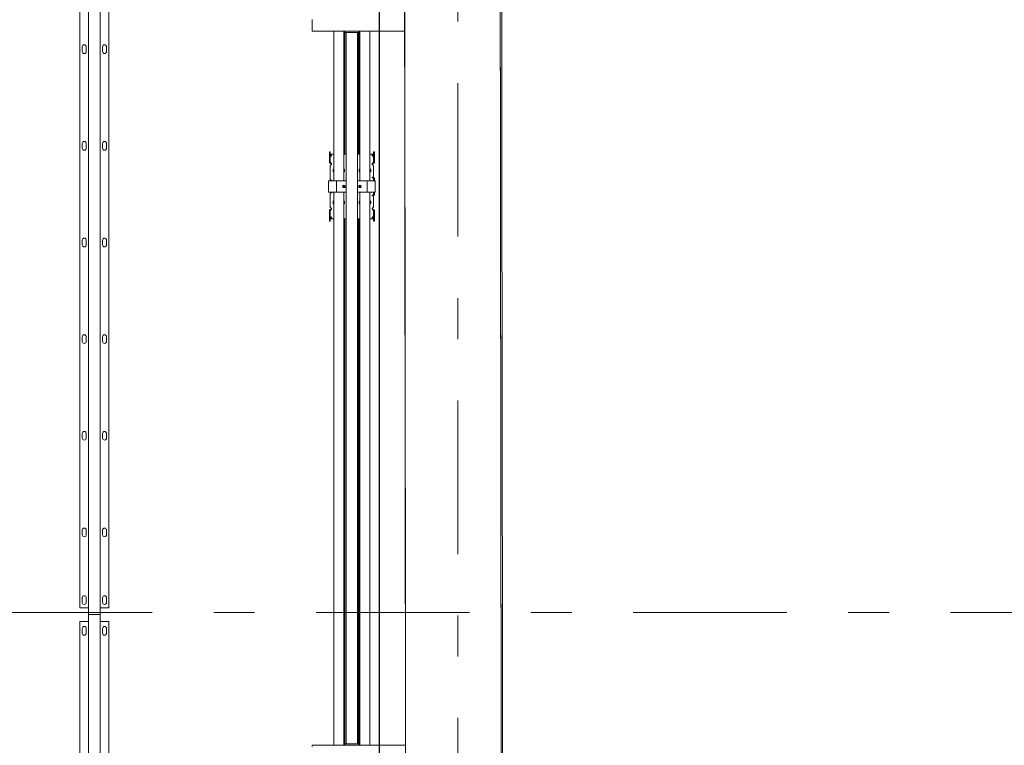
# Model space of a CAD drawing. Header units: millimetres. Extents: x 11681 to 15516, y 25095 to 29743.
# Tile 9 of 96: x 12773 to 13113, y 26279 to 26529. Entities that reach past the tile are written whole.
import ezdxf
from ezdxf.lldxf.tags import DXFTag

# ---------------------------------------------------------------- set-up
doc = ezdxf.new("R2010")
doc.units = ezdxf.units.MM
for name, pattern in [('Przerywana', [48, 24, -24]), ('Przerywana podwójnie', [109.361107, 52.916665, -21.166666, 14.111111, -21.166666]), ('Wipeout_Contour', [100, 0, -100])]:
    doc.linetypes.add(name, pattern=pattern)
for name, color, linetype, lineweight, true_color in [('00 - nowa technologia myjni_Nr_pióra__95', 7, 'Continuous', 20, 0x7c7c7c), ('103-Z Zakres opracowania_Nr_pióra__95', 7, 'Continuous', 140, 0x7c7c7c), ('410-K Osie główne_Nr_pióra__95', 7, 'Continuous', 0, 0x7c7c7c), ('420-K Ściany_Nr_pióra__95', 7, 'Continuous', 13, 0x7c7c7c), ('460 - Stropy_Nr_pióra__95', 7, 'Continuous', 13, 0x7c7c7c)]:
    doc.layers.add(name, color=color, linetype=linetype, lineweight=lineweight, true_color=true_color)
for name, color, linetype, lineweight in [('201-A Ppoż_Nr_pióra__31', 1, 'Continuous', 30), ('IS_Zimna_woda', 5, 'SOLID', 30), ('XREF', 8, 'Continuous', 9)]:
    doc.layers.add(name, color=color, linetype=linetype, lineweight=lineweight)
doc.layers.add('420-K Ściany', color=7, linetype='Continuous')
doc.linetypes.add('PPOZ REI 60', pattern='A,0,[1,A.01 RZUT PARTERU1.Shx,S=1.984127,R=0,X=0,Y=0],-400,0', length=400)
tags = doc.linetypes.add('SOLID', pattern=[10, 10, 0]).pattern_tags.tags
tags[6:7] = [DXFTag(74, 4), DXFTag(75, 0), DXFTag(340, '0'), DXFTag(46, 0.0), DXFTag(50, 0.0), DXFTag(44, 0.0), DXFTag(45, 0.0)]
tags[4:5] = [DXFTag(74, 4), DXFTag(75, 0), DXFTag(340, '0'), DXFTag(46, 0.0), DXFTag(50, 0.0), DXFTag(44, 0.0), DXFTag(45, 0.0)]

# ---------------------------------------------------------------- blocks, each defined once
blk = doc.blocks.new('parter 2025.10.15')
at = {"layer": '00 - nowa technologia myjni_Nr_pióra__95', "color": 8, "linetype": 'Continuous', "lineweight": 5}
for p, q in [((514.77, 1533.08), (514.77, 933.08)), ((518.77, 1533.08), (518.77, 933.08)), ((511.77, 1530.75), (511.77, 935.4)), ((521.77, 1530.75), (521.77, 935.4)), ((591.83, 1137.58), (591.83, 1138.08)), ((591.83, 1137.58), (591.83, 1134.58)), ((629.43, 1137.9), (629.43, 1138.5)), ((629.43, 1137.9), (629.43, 1134.25)), ((641.93, 1138), (641.93, 1138.08)), ((641.93, 1138), (641.93, 1137.25)), ((641.93, 1136.73), (641.93, 1137.25)), ((591.83, 1134.08), (591.83, 1134.58)), ((629.43, 1134.08), (591.83, 1134.08)), ((599.28, 1101.14), (599.28, 1134.08)), ((601.91, 1134.08), (601.91, 1134.04)), ((601.91, 1134.04), (601.94, 1134.04)), ((601.94, 1134.04), (602.19, 1134.04)), ((602.19, 1134.04), (602.19, 1134.08)), ((602.78, 1101.14), (602.78, 1134.08)), ((602.79, 1134.04), (602.79, 1134.08)), ((602.79, 1134.04), (602.82, 1134.04)), ((602.82, 1134.04), (603.08, 1134.04)), ((603, 1101.14), (603, 1134.04)), ((603.11, 1134.04), (603.08, 1134.04)), ((603.11, 1134.08), (603.11, 1133.58)), ((607.96, 1134.08), (607.96, 1133.58)), ((608.13, 1101.14), (608.13, 1134.08)), ((608.28, 1101.14), (608.28, 1134.08)), ((611.78, 1101.14), (611.78, 1134.08)), ((629.43, 1133.65), (629.43, 1134.25)), ((640.23, 1136.5), (640.31, 1136.58)), ((640.23, 1136.5), (640.23, 1136.28)), ((640.23, 1136.28), (640.23, 1135.66)), ((640.23, 1135.66), (640.31, 1135.58)), ((640.31, 1136.58), (640.31, 1136.32)), ((640.31, 1136.58), (640.89, 1136.58)), ((640.31, 1136.32), (640.31, 1135.58)), ((640.31, 1135.58), (640.89, 1135.58)), ((640.89, 1136.81), (640.91, 1136.88)), ((640.89, 1136.81), (640.89, 1136.43)), ((640.89, 1136.43), (640.89, 1135.35)), ((640.89, 1135.35), (640.91, 1135.28)), ((640.91, 1136.88), (640.94, 1136.88)), ((640.94, 1135.28), (640.91, 1135.28)), ((640.94, 1136.88), (641.68, 1136.88)), ((640.94, 1136.08), (641.68, 1136.08)), ((640.94, 1135.28), (641.68, 1135.28)), ((641.71, 1136.88), (641.68, 1136.88)), ((641.68, 1135.28), (641.71, 1135.28)), ((641.73, 1136.81), (641.71, 1136.88)), ((641.73, 1135.35), (641.71, 1135.28)), ((641.73, 1137.03), (641.78, 1137.08)), ((641.73, 1135.62), (641.73, 1137.03)), ((641.73, 1135.13), (641.73, 1135.62)), ((641.73, 1135.13), (641.78, 1135.08)), ((641.78, 1135.6), (641.78, 1137.08)), ((641.93, 1137.08), (641.78, 1137.08)), ((641.78, 1135.08), (641.78, 1135.6)), ((641.93, 1135.08), (641.78, 1135.08)), ((641.93, 1136.73), (641.93, 1135.48)), ((641.93, 1134.98), (641.93, 1135.48)), ((641.93, 1134.17), (641.93, 1134.98)), ((641.93, 1134.08), (641.93, 1134.17)), ((641.93, 1133.63), (641.93, 1134.08)), ((641.93, 1133.65), (641.93, 1134.08)), ((641.93, 1134.08), (642.53, 1134.08)), ((603.93, 1133.58), (603.11, 1133.58)), ((603.48, 1101.14), (603.48, 1133.58)), ((603.53, 1133.58), (603.53, 888.58)), ((607.13, 1133.58), (603.93, 1133.58)), ((607.96, 1133.58), (607.13, 1133.58)), ((607.53, 1133.58), (607.53, 888.58)), ((607.81, 1101.14), (607.81, 1133.58)), ((629.43, 1133.63), (629.43, 1133.65)), ((629.43, 1133.65), (641.93, 1133.65)), ((629.43, 1133.63), (629.43, 1133.23)), ((629.43, 1133.63), (634.43, 1133.63)), ((629.43, 1133.23), (634.43, 1133.23)), ((634.43, 1133.63), (634.43, 1133.65)), ((634.43, 1133.63), (634.43, 1133.23)), ((636.93, 1133.63), (636.93, 1133.65)), ((636.93, 1133.63), (636.93, 1133.23)), ((636.93, 1133.63), (641.93, 1133.63)), ((636.93, 1133.23), (641.93, 1133.23)), ((641.93, 1133.63), (641.93, 1133.23)), ((512.57, 1127.08), (512.57, 1128.68)), ((513.97, 1128.68), (513.97, 1127.08)), ((519.57, 1127.08), (519.57, 1128.68)), ((520.97, 1128.68), (520.97, 1127.08)), ((599.28, 1092.26), (599.28, 1101.14)), ((602.78, 1092.26), (602.78, 1101.14)), ((603, 1092.26), (603, 1101.14)), ((603.48, 1092.26), (603.48, 1101.14)), ((607.81, 1092.26), (607.81, 1101.14)), ((608.13, 1092.26), (608.13, 1101.14)), ((608.28, 1092.26), (608.28, 1101.14)), ((611.78, 1092.26), (611.78, 1101.14)), ((512.57, 1093.78), (512.57, 1095.38)), ((513.97, 1095.38), (513.97, 1093.78)), ((519.57, 1093.78), (519.57, 1095.38)), ((520.97, 1095.38), (520.97, 1093.78)), ((597.78, 1092.15), (597.78, 1092.5)), ((598.08, 1092.5), (597.78, 1092.5)), ((597.78, 1090.94), (597.78, 1092.15)), ((597.78, 1089.54), (597.78, 1090.94)), ((598.08, 1092.15), (598.08, 1092.5)), ((598.08, 1092.15), (598.08, 1090.94)), ((598.08, 1089.54), (598.08, 1090.94)), ((598.53, 1091.35), (598.53, 1091.35)), ((599.28, 1091.75), (599.08, 1091.75)), ((599.28, 1090.02), (599.28, 1092.26)), ((599.28, 1087.7), (599.28, 1090.02)), ((602.78, 1090.02), (602.78, 1092.26)), ((603.53, 1091.75), (602.78, 1091.75)), ((602.78, 1087.7), (602.78, 1090.02)), ((603, 1091.75), (603, 1092.26)), ((603.48, 1091.75), (603.48, 1092.26)), ((608.28, 1091.75), (607.53, 1091.75)), ((607.81, 1091.75), (607.81, 1092.26)), ((608.13, 1091.75), (608.13, 1092.26)), ((608.28, 1090.02), (608.28, 1092.26)), ((608.28, 1087.7), (608.28, 1090.02)), ((611.78, 1090.02), (611.78, 1092.26)), ((611.98, 1091.75), (611.78, 1091.75)), ((611.78, 1087.7), (611.78, 1090.02)), ((612.98, 1092.5), (612.98, 1092.15)), ((612.98, 1092.5), (613.28, 1092.5)), ((612.98, 1090.94), (612.98, 1092.15)), ((612.98, 1090.94), (612.98, 1089.54)), ((613.28, 1092.5), (613.28, 1092.15)), ((613.28, 1092.15), (613.28, 1090.94)), ((613.28, 1090.94), (613.28, 1089.54)), ((597.78, 1089.54), (597.78, 1088.82)), ((597.78, 1088.82), (597.78, 1088.77)), ((598.08, 1088.77), (597.78, 1088.77)), ((598.08, 1088.82), (598.08, 1089.54)), ((598.08, 1088.82), (598.08, 1088.77)), ((598.08, 1087.69), (598.08, 1084.71)), ((598.33, 1088.67), (598.33, 1088.47)), ((598.53, 1088.33), (598.53, 1088.33)), ((598.53, 1088.31), (598.53, 1088.33)), ((599.03, 1086.42), (599.03, 1085.67)), ((599.28, 1086.51), (599.13, 1086.51)), ((599.28, 1086.41), (599.13, 1086.41)), ((599.28, 1086.37), (599.28, 1087.7)), ((599.28, 1082.94), (599.28, 1086.37)), ((602.78, 1086.37), (602.78, 1087.7)), ((602.93, 1086.51), (602.78, 1086.51)), ((602.93, 1086.41), (602.78, 1086.41)), ((602.78, 1082.94), (602.78, 1086.37)), ((603, 1086.37), (603, 1086.39)), ((603, 1085.6), (603, 1086.37)), ((603.03, 1085.67), (603.03, 1086.42)), ((608.03, 1086.42), (608.03, 1085.67)), ((608.28, 1086.51), (608.13, 1086.51)), ((608.13, 1086.37), (608.13, 1086.41)), ((608.28, 1086.41), (608.13, 1086.41)), ((608.13, 1085.57), (608.13, 1086.37)), ((608.28, 1086.37), (608.28, 1087.7)), ((608.28, 1082.94), (608.28, 1086.37)), ((611.78, 1086.37), (611.78, 1087.7)), ((611.93, 1086.51), (611.78, 1086.51)), ((611.93, 1086.41), (611.78, 1086.41)), ((611.78, 1082.94), (611.78, 1086.37)), ((612.03, 1085.67), (612.03, 1086.42)), ((612.73, 1088.67), (612.73, 1088.47)), ((612.98, 1088.82), (612.98, 1089.54)), ((612.98, 1088.77), (612.98, 1088.82)), ((612.98, 1088.77), (613.28, 1088.77)), ((612.98, 1084.71), (612.98, 1087.69)), ((613.28, 1089.54), (613.28, 1088.82)), ((613.28, 1088.77), (613.28, 1088.82)), ((598.08, 1084.71), (598.08, 1084.43)), ((598.08, 1084.43), (598.08, 1082.98)), ((599.28, 1085.57), (599.13, 1085.57)), ((599.28, 1082.94), (599.28, 1082.58)), ((602.93, 1085.57), (602.78, 1085.57)), ((602.78, 1082.94), (602.78, 1082.58)), ((603, 1085.84), (603.03, 1085.84)), ((603, 1085.74), (603.03, 1085.74)), ((608.28, 1085.57), (608.13, 1085.57)), ((608.28, 1082.94), (608.28, 1082.58)), ((611.93, 1085.57), (611.78, 1085.57)), ((611.78, 1082.94), (611.78, 1082.58)), ((612.63, 1083.78), (612.78, 1083.78)), ((612.73, 1083.58), (612.63, 1083.58)), ((612.73, 1083.58), (612.98, 1083.58)), ((612.98, 1084.43), (612.98, 1084.71)), ((612.98, 1083.98), (612.98, 1084.43)), ((612.98, 1083.58), (612.98, 1082.58)), ((612.98, 1083.58), (613.28, 1083.58)), ((613.28, 1083.58), (613.28, 1082.58)), ((597.48, 1082.58), (597.48, 1078.58)), ((598.03, 1082.58), (597.48, 1082.58)), ((599.98, 1082.58), (598.03, 1082.58)), ((598.43, 1082.78), (598.28, 1082.78)), ((600.23, 1082.58), (599.98, 1082.58)), ((600.23, 1082.58), (600.23, 1078.58)), ((600.78, 1082.58), (600.23, 1082.58)), ((603.38, 1082.58), (600.78, 1082.58)), ((602.46, 1080.79), (602.46, 1080.37)), ((602.57, 1080.9), (602.99, 1080.9)), ((602.57, 1080.25), (602.99, 1080.25)), ((602.78, 1080.9), (602.78, 1080.58)), ((602.78, 1080.25), (602.78, 1080.58)), ((603.11, 1080.37), (603.11, 1080.79)), ((603.38, 1082.58), (603.53, 1082.58)), ((607.53, 1082.58), (607.68, 1082.58)), ((610.28, 1082.58), (607.68, 1082.58)), ((607.96, 1080.79), (607.96, 1080.37)), ((608.49, 1080.9), (608.07, 1080.9)), ((608.49, 1080.25), (608.07, 1080.25)), ((608.28, 1080.9), (608.28, 1080.58)), ((608.28, 1080.25), (608.28, 1080.58)), ((608.61, 1080.37), (608.61, 1080.79)), ((610.83, 1082.58), (610.28, 1082.58)), ((611.08, 1082.58), (610.83, 1082.58)), ((610.83, 1078.58), (610.83, 1082.58)), ((613.03, 1082.58), (611.08, 1082.58)), ((613.58, 1082.58), (613.03, 1082.58)), ((613.58, 1078.58), (613.58, 1082.58)), ((597.48, 1078.58), (598.03, 1078.58)), ((598.03, 1078.58), (599.98, 1078.58)), ((598.08, 1078.18), (598.08, 1076.72)), ((598.08, 1076.72), (598.08, 1076.44)), ((598.08, 1073.46), (598.08, 1076.44)), ((598.43, 1078.38), (598.28, 1078.38)), ((599.28, 1078.21), (599.28, 1078.58)), ((599.28, 1074.79), (599.28, 1078.21)), ((599.98, 1078.58), (600.23, 1078.58)), ((600.23, 1078.58), (600.78, 1078.58)), ((600.78, 1078.58), (603.38, 1078.58)), ((601.73, 1078.58), (603.53, 1078.58)), ((602.78, 1078.21), (602.78, 1078.58)), ((602.78, 1074.79), (602.78, 1078.21)), ((607.53, 1078.58), (609.33, 1078.58)), ((607.68, 1078.58), (610.28, 1078.58)), ((608.28, 1078.21), (608.28, 1078.58)), ((608.28, 1074.79), (608.28, 1078.21)), ((610.28, 1078.58), (610.83, 1078.58)), ((610.83, 1078.58), (611.08, 1078.58)), ((611.08, 1078.58), (613.03, 1078.58)), ((611.78, 1078.21), (611.78, 1078.58)), ((611.78, 1074.79), (611.78, 1078.21)), ((612.63, 1077.58), (612.73, 1077.58)), ((612.63, 1077.38), (612.78, 1077.38)), ((612.73, 1077.58), (612.98, 1077.58)), ((612.98, 1078.58), (612.98, 1077.58)), ((612.98, 1077.58), (613.28, 1077.58)), ((612.98, 1076.72), (612.98, 1077.18)), ((612.98, 1076.44), (612.98, 1076.72)), ((612.98, 1076.44), (612.98, 1073.46)), ((613.03, 1078.58), (613.58, 1078.58)), ((613.28, 1078.58), (613.28, 1077.58)), ((598.33, 1072.49), (598.33, 1072.68)), ((599.03, 1075.48), (599.03, 1074.73)), ((599.13, 1075.58), (599.28, 1075.58)), ((599.13, 1074.74), (599.28, 1074.74)), ((599.13, 1074.64), (599.28, 1074.64)), ((599.28, 1074.79), (599.28, 1073.45)), ((599.28, 1071.14), (599.28, 1073.45)), ((602.78, 1075.58), (602.93, 1075.58)), ((602.78, 1074.79), (602.78, 1073.45)), ((602.78, 1074.74), (602.93, 1074.74)), ((602.78, 1074.64), (602.93, 1074.64)), ((602.78, 1071.14), (602.78, 1073.45)), ((603, 1074.79), (603, 1075.55)), ((603.03, 1075.41), (603, 1075.41)), ((603.03, 1075.31), (603, 1075.31)), ((603, 1074.79), (603, 1074.76)), ((603.03, 1074.73), (603.03, 1075.48)), ((608.03, 1075.48), (608.03, 1074.73)), ((608.13, 1074.79), (608.13, 1075.58)), ((608.13, 1075.58), (608.28, 1075.58)), ((608.13, 1074.79), (608.13, 1074.74)), ((608.13, 1074.74), (608.28, 1074.74)), ((608.13, 1074.64), (608.28, 1074.64)), ((608.28, 1074.79), (608.28, 1073.45)), ((608.28, 1071.14), (608.28, 1073.45)), ((611.78, 1075.58), (611.93, 1075.58)), ((611.78, 1074.79), (611.78, 1073.45)), ((611.78, 1074.74), (611.93, 1074.74)), ((611.78, 1074.64), (611.93, 1074.64)), ((611.78, 1071.14), (611.78, 1073.45)), ((612.03, 1074.73), (612.03, 1075.48)), ((612.53, 1072.85), (612.53, 1072.82)), ((612.53, 1072.82), (612.53, 1072.82)), ((612.73, 1072.49), (612.73, 1072.68)), ((597.78, 1072.38), (597.78, 1072.34)), ((598.08, 1072.38), (597.78, 1072.38)), ((597.78, 1071.62), (597.78, 1072.34)), ((597.78, 1070.21), (597.78, 1071.62)), ((597.78, 1069.01), (597.78, 1070.21)), ((598.08, 1072.38), (598.08, 1072.34)), ((598.08, 1072.34), (598.08, 1071.62)), ((598.08, 1070.21), (598.08, 1071.62)), ((598.08, 1070.21), (598.08, 1069.01)), ((599.28, 1069.41), (599.08, 1069.41)), ((599.28, 1071.14), (599.28, 1068.9)), ((602.78, 1071.14), (602.78, 1068.9)), ((603.53, 1069.41), (602.78, 1069.41)), ((603, 1069.41), (603, 1068.9)), ((603.48, 1069.41), (603.48, 1068.9)), ((608.28, 1069.41), (607.53, 1069.41)), ((607.81, 1069.41), (607.81, 1068.9)), ((608.13, 1069.41), (608.13, 1068.9)), ((608.28, 1071.14), (608.28, 1068.9)), ((611.78, 1071.14), (611.78, 1068.9)), ((611.98, 1069.41), (611.78, 1069.41)), ((612.53, 1069.8), (612.53, 1069.8)), ((612.98, 1072.34), (612.98, 1072.38)), ((612.98, 1072.38), (613.28, 1072.38)), ((612.98, 1072.34), (612.98, 1071.62)), ((612.98, 1071.62), (612.98, 1070.21)), ((612.98, 1069.01), (612.98, 1070.21)), ((613.28, 1072.34), (613.28, 1072.38)), ((613.28, 1071.62), (613.28, 1072.34)), ((613.28, 1071.62), (613.28, 1070.21)), ((613.28, 1070.21), (613.28, 1069.01)), ((597.78, 1068.65), (597.78, 1069.01)), ((598.08, 1068.65), (597.78, 1068.65)), ((598.08, 1068.65), (598.08, 1069.01)), ((599.28, 1060.01), (599.28, 1068.9)), ((602.78, 1060.01), (602.78, 1068.9)), ((603, 1060.01), (603, 1068.9)), ((603.48, 1060.01), (603.48, 1068.9)), ((607.81, 1060.01), (607.81, 1068.9)), ((608.13, 1060.01), (608.13, 1068.9)), ((608.28, 1060.01), (608.28, 1068.9)), ((611.78, 1060.01), (611.78, 1068.9)), ((612.98, 1069.01), (612.98, 1068.65)), ((612.98, 1068.65), (613.28, 1068.65)), ((613.28, 1069.01), (613.28, 1068.65)), ((512.57, 1060.48), (512.57, 1062.08)), ((513.97, 1062.08), (513.97, 1060.48)), ((519.57, 1060.48), (519.57, 1062.08)), ((520.97, 1062.08), (520.97, 1060.48)), ((599.28, 1060.01), (599.28, 996.93)), ((602.78, 1060.01), (602.78, 996.93)), ((603, 1060.01), (603, 996.93)), ((603.48, 1060.01), (603.48, 996.93)), ((607.81, 1060.01), (607.81, 996.93)), ((608.13, 1060.01), (608.13, 996.93)), ((608.28, 1060.01), (608.28, 996.93)), ((611.78, 1060.01), (611.78, 996.93)), ((512.57, 1027.18), (512.57, 1028.78)), ((513.97, 1028.78), (513.97, 1027.18)), ((519.57, 1027.18), (519.57, 1028.78)), ((520.97, 1028.78), (520.97, 1027.18)), ((512.57, 993.88), (512.57, 995.48)), ((513.97, 995.48), (513.97, 993.88)), ((519.57, 993.88), (519.57, 995.48)), ((520.97, 995.48), (520.97, 993.88)), ((599.28, 953.88), (599.28, 996.93)), ((602.78, 953.88), (602.78, 996.93)), ((603, 953.88), (603, 996.93)), ((603.48, 953.88), (603.48, 996.93)), ((607.81, 953.88), (607.81, 996.93)), ((608.13, 953.88), (608.13, 996.93)), ((608.28, 953.88), (608.28, 996.93)), ((611.78, 953.88), (611.78, 996.93)), ((512.57, 960.58), (512.57, 962.18)), ((513.97, 962.18), (513.97, 960.58)), ((519.57, 960.58), (519.57, 962.18)), ((520.97, 962.18), (520.97, 960.58)), ((599.28, 888.08), (599.28, 953.88)), ((602.78, 888.08), (602.78, 953.88)), ((603, 888.08), (603, 953.88)), ((603.48, 888.58), (603.48, 953.88)), ((607.81, 888.58), (607.81, 953.88)), ((608.13, 888.08), (608.13, 953.88)), ((608.28, 888.08), (608.28, 953.88)), ((611.78, 888.08), (611.78, 953.88)), ((512.57, 937.28), (512.57, 938.88)), ((513.97, 938.88), (513.97, 937.28)), ((519.57, 937.28), (519.57, 938.88)), ((520.97, 938.88), (520.97, 937.28)), ((514.77, 935.4), (511.77, 935.4)), ((521.77, 935.4), (518.77, 935.4)), ((514.77, 930.75), (511.77, 930.75)), ((511.77, 930.75), (511.77, 335.4)), ((514.77, 933.08), (515.52, 933.08)), ((514.77, 933.08), (514.77, 333.08)), ((514.77, 933.08), (515.52, 933.08)), ((514.77, 933.08), (515.52, 933.08)), ((515.52, 933.08), (514.77, 933.08)), ((518.02, 933.08), (515.52, 933.08)), ((518.02, 933.08), (515.52, 933.08)), ((518.02, 933.08), (515.52, 933.08)), ((518.02, 933.08), (515.52, 933.08)), ((518.02, 933.08), (518.77, 933.08)), ((518.02, 933.08), (518.77, 933.08)), ((518.02, 933.08), (518.77, 933.08)), ((518.77, 933.08), (518.02, 933.08)), ((518.77, 933.08), (518.77, 333.08)), ((521.77, 930.75), (518.77, 930.75)), ((521.77, 930.75), (521.77, 335.4)), ((512.57, 926.68), (512.57, 928.28)), ((513.97, 928.28), (513.97, 926.68)), ((519.57, 926.68), (519.57, 928.28)), ((520.97, 928.28), (520.97, 926.68)), ((629.43, 888.08), (591.83, 888.08)), ((591.83, 887.58), (591.83, 888.08)), ((603.11, 888.58), (603.11, 888.08)), ((603.93, 888.58), (603.11, 888.58)), ((607.13, 888.58), (603.93, 888.58)), ((607.96, 888.58), (607.13, 888.58)), ((607.96, 888.58), (607.96, 888.08)), ((629.43, 888.53), (629.43, 888.93)), ((629.43, 888.93), (634.43, 888.93)), ((629.43, 888.5), (629.43, 888.53)), ((629.43, 888.53), (634.43, 888.53)), ((629.43, 887.9), (629.43, 888.5)), ((629.43, 888.5), (641.93, 888.5)), ((634.43, 888.53), (634.43, 888.93)), ((634.43, 888.5), (634.43, 888.53)), ((636.93, 888.53), (636.93, 888.93)), ((636.93, 888.93), (641.93, 888.93)), ((636.93, 888.5), (636.93, 888.53)), ((636.93, 888.53), (641.93, 888.53)), ((641.93, 888.53), (641.93, 888.93)), ((641.93, 888.08), (641.93, 888.53)), ((641.93, 888.08), (641.93, 888.5)), ((641.93, 888), (641.93, 888.08)), ((641.93, 888.08), (642.53, 888.08))]:
    blk.add_line(p, q, dxfattribs=at)
for points in [[(640.91, 1136.46), (640.91, 1136.58), (640.92, 1136.7), (640.94, 1136.88)], [(640.91, 1136.46), (640.91, 1136.34), (640.93, 1136.21), (640.94, 1136.08)], [(640.94, 1136.08), (640.93, 1135.95), (640.92, 1135.83), (640.91, 1135.67), (640.92, 1135.51), (640.93, 1135.4), (640.94, 1135.28)], [(641.71, 1136.46), (641.71, 1136.58), (641.7, 1136.7), (641.68, 1136.88)], [(641.71, 1136.46), (641.71, 1136.34), (641.7, 1136.21), (641.68, 1136.08)], [(641.68, 1136.08), (641.7, 1135.95), (641.71, 1135.83), (641.71, 1135.67), (641.71, 1135.51), (641.7, 1135.4), (641.68, 1135.28)], [(598.08, 1091.2), (598.09, 1091.13), (598.1, 1091.07), (598.11, 1091.05), (598.13, 1091.03), (598.16, 1091), (598.2, 1090.99), (598.25, 1090.99), (598.3, 1091.01), (598.33, 1091.04)], [(598.53, 1091.35), (598.53, 1091.39), (598.52, 1091.42), (598.51, 1091.43), (598.48, 1091.45)], [(612.58, 1091.45), (612.56, 1091.44), (612.54, 1091.42), (612.54, 1091.41), (612.53, 1091.37), (612.53, 1091.35)], [(612.73, 1091.04), (612.78, 1091.01), (612.82, 1090.99), (612.85, 1090.99), (612.87, 1090.99), (612.89, 1091), (612.91, 1091.01), (612.93, 1091.02), (612.94, 1091.04), (612.96, 1091.06), (612.97, 1091.09), (612.98, 1091.15), (612.98, 1091.2)], [(598.33, 1088.47), (598.16, 1088.54), (598.07, 1088.58), (598.01, 1088.61), (597.96, 1088.64), (597.91, 1088.68), (597.86, 1088.71), (597.83, 1088.74), (597.81, 1088.77)], [(598.33, 1088.67), (598.31, 1088.69), (598.25, 1088.72), (598.2, 1088.76), (598.12, 1088.81), (598.09, 1088.83), (598.09, 1088.83), (598.08, 1088.83)], [(598.53, 1088.33), (598.53, 1088.38), (598.53, 1088.41), (598.52, 1088.44)], [(598.52, 1088.2), (598.53, 1088.27), (598.53, 1088.33)], [(612.54, 1088.44), (612.53, 1088.41), (612.53, 1088.34), (612.53, 1088.33)], [(612.53, 1088.33), (612.53, 1088.26), (612.54, 1088.2)], [(612.98, 1088.83), (612.98, 1088.83), (612.97, 1088.83), (612.91, 1088.79), (612.84, 1088.74), (612.79, 1088.71), (612.73, 1088.67)], [(613.26, 1088.77), (613.21, 1088.72), (613.14, 1088.66), (613.05, 1088.61), (612.95, 1088.56), (612.88, 1088.53), (612.73, 1088.47)], [(597.81, 1072.38), (597.86, 1072.43), (597.93, 1072.49), (598.01, 1072.54), (598.11, 1072.59), (598.19, 1072.62), (598.33, 1072.68)], [(598.53, 1072.82), (598.53, 1072.88), (598.52, 1072.95)], [(598.52, 1072.71), (598.53, 1072.75), (598.53, 1072.77), (598.53, 1072.82)], [(612.54, 1072.95), (612.53, 1072.88), (612.53, 1072.82)], [(612.53, 1072.82), (612.53, 1072.77), (612.53, 1072.74), (612.54, 1072.71)], [(612.73, 1072.68), (612.9, 1072.61), (612.99, 1072.57), (613.05, 1072.54), (613.11, 1072.51), (613.16, 1072.48), (613.2, 1072.44), (613.23, 1072.41), (613.26, 1072.38)], [(598.08, 1072.32), (598.09, 1072.32), (598.1, 1072.33), (598.15, 1072.36), (598.23, 1072.41), (598.27, 1072.44), (598.33, 1072.49)], [(598.33, 1070.12), (598.29, 1070.15), (598.24, 1070.16), (598.22, 1070.16), (598.19, 1070.16), (598.17, 1070.15), (598.15, 1070.14), (598.14, 1070.13), (598.12, 1070.11), (598.11, 1070.09), (598.1, 1070.06), (598.08, 1070), (598.08, 1069.95)], [(598.48, 1069.7), (598.51, 1069.71), (598.52, 1069.73), (598.53, 1069.75), (598.53, 1069.78), (598.53, 1069.8)], [(612.53, 1069.8), (612.53, 1069.77), (612.54, 1069.73), (612.55, 1069.72), (612.58, 1069.7)], [(612.73, 1072.49), (612.76, 1072.46), (612.81, 1072.43), (612.86, 1072.39), (612.94, 1072.34), (612.97, 1072.32), (612.98, 1072.32), (612.98, 1072.32)], [(612.98, 1069.95), (612.98, 1070.02), (612.96, 1070.08), (612.95, 1070.1), (612.93, 1070.12), (612.9, 1070.15), (612.86, 1070.16), (612.81, 1070.16), (612.77, 1070.14), (612.73, 1070.12)]]:
    blk.add_lwpolyline(points, dxfattribs=at)
for centre, radius, start, end in [((602.65, 1134.28), 0.748, 195.7945, 198.481), ((603.53, 1134.28), 0.748, 195.7928, 198.4794), ((602.37, 1134.28), 0.748, 341.5206, 344.2072), ((513.27, 1128.68), 0.7, 0, 180), ((513.27, 1127.08), 0.7, 180, 0), ((520.27, 1128.68), 0.7, 0, 180), ((520.27, 1127.08), 0.7, 180, 0), ((513.27, 1095.38), 0.7, 0, 180), ((513.27, 1093.78), 0.7, 180, 0), ((520.27, 1095.38), 0.7, 0, 180), ((520.27, 1093.78), 0.7, 180, 0), ((598.2, 1091.35), 0.331, 327.8924, 0.474), ((612.86, 1091.35), 0.331, 179.526, 212.1075), ((598.09, 1088.83), 0.00314, 101.0441, 195.6522), ((598.12, 1088.13), 0.422, 13.6648, 16.5226), ((612.95, 1088.13), 0.424, 163.4854, 166.3115), ((612.98, 1088.83), 0.00313, 344.3608, 78.8818), ((598.28, 1082.98), 0.2, 180, 270), ((612.63, 1083.68), 0.1, 90, 270), ((612.78, 1083.98), 0.2, 270, 0), ((598.43, 1082.68), 0.1, 270, 90), ((602.46, 1080.9), 0.075, 23.5782, 246.4218), ((602.46, 1080.25), 0.075, 113.5782, 336.4218), ((602.41, 1080.79), 0.05, 0, 66.4218), ((602.41, 1080.37), 0.05, 293.5782, 0), ((602.57, 1080.95), 0.05, 203.5782, 270), ((602.57, 1080.2), 0.05, 90, 156.4218), ((602.99, 1080.95), 0.05, 270, 336.4218), ((602.99, 1080.2), 0.05, 23.5782, 90), ((603.11, 1080.9), 0.075, 293.5782, 156.4218), ((603.11, 1080.25), 0.075, 203.5782, 66.4218), ((603.16, 1080.79), 0.05, 113.5782, 180), ((603.16, 1080.37), 0.05, 180, 246.4218), ((603.38, 1082.28), 0.3, 60.001, 90), ((607.68, 1082.28), 0.3, 90, 120.001), ((607.96, 1080.9), 0.075, 23.5782, 246.4218), ((607.96, 1080.25), 0.075, 113.5782, 336.4218), ((607.91, 1080.79), 0.05, 0, 66.4218), ((607.91, 1080.37), 0.05, 293.5782, 0), ((608.07, 1080.95), 0.05, 203.5782, 270), ((608.07, 1080.2), 0.05, 90, 156.4218), ((608.49, 1080.95), 0.05, 270, 336.4218), ((608.49, 1080.2), 0.05, 23.5782, 90), ((608.61, 1080.9), 0.075, 293.5782, 156.4218), ((608.61, 1080.25), 0.075, 203.5782, 66.4218), ((608.66, 1080.79), 0.05, 113.5782, 180), ((608.66, 1080.37), 0.05, 180, 246.4218), ((598.28, 1078.18), 0.2, 90, 180), ((598.43, 1078.48), 0.1, 270, 90), ((603.38, 1078.88), 0.3, 270, 299.999), ((607.68, 1078.88), 0.3, 239.999, 270), ((612.63, 1077.48), 0.1, 90, 270), ((612.78, 1077.18), 0.2, 0, 90), ((598.12, 1073.02), 0.424, 343.4843, 346.3254), ((612.95, 1073.02), 0.423, 193.6799, 196.5393), ((598.09, 1072.32), 0.00313, 164.3608, 258.8818), ((598.2, 1069.8), 0.331, 359.526, 32.1075), ((612.86, 1069.8), 0.331, 147.8924, 180.474), ((612.98, 1072.32), 0.00314, 281.0441, 15.6522), ((513.27, 1062.08), 0.7, 0, 180), ((520.27, 1062.08), 0.7, 0, 180), ((513.27, 1060.48), 0.7, 180, 0), ((520.27, 1060.48), 0.7, 180, 0), ((513.27, 1028.78), 0.7, 0, 180), ((520.27, 1028.78), 0.7, 0, 180), ((513.27, 1027.18), 0.7, 180, 0), ((520.27, 1027.18), 0.7, 180, 0), ((513.27, 995.48), 0.7, 0, 180), ((520.27, 995.48), 0.7, 0, 180), ((513.27, 993.88), 0.7, 180, 0), ((520.27, 993.88), 0.7, 180, 0), ((513.27, 962.18), 0.7, 0, 180), ((520.27, 962.18), 0.7, 0, 180), ((513.27, 960.58), 0.7, 180, 0), ((520.27, 960.58), 0.7, 180, 0), ((513.27, 938.88), 0.7, 0, 180), ((513.27, 937.28), 0.7, 180, 0), ((520.27, 938.88), 0.7, 0, 180), ((520.27, 937.28), 0.7, 180, 0), ((513.27, 928.28), 0.7, 0, 180), ((520.27, 928.28), 0.7, 0, 180), ((513.27, 926.68), 0.7, 180, 0), ((520.27, 926.68), 0.7, 180, 0)]:
    blk.add_arc(centre, radius, start, end, dxfattribs=at)
for centre, major_axis, ratio, start_param, end_param in [((599.08, 1091.57), (-1, 0), 0.173648, 4.712389, 6.283185), ((598.28, 1091.52), (-0.2, 0), 0.173648, 0, 1.209157), ((598.28, 1091.23), (-0.2, 0), 0.173648, 0, 1.209157), ((598.03, 1091.41), (0.5, 0), 0.173648, 0.454624, 1.209157), ((598.03, 1091.12), (0.5, 0), 0.173648, 0.506996, 1.209157), ((598.03, 1091.34), (0.5, 0), 0.766044, 5.350068, 5.828561), ((611.98, 1091.57), (-1, 0), 0.173648, 3.141593, 4.712389), ((613.03, 1091.41), (0.5, 0), 0.173648, 1.932436, 2.686968), ((613.03, 1091.34), (0.5, 0), 0.766044, 3.596217, 4.07471), ((613.03, 1091.12), (0.5, 0), 0.173648, 1.932436, 2.634596), ((612.78, 1091.52), (-0.2, 0), 0.173648, 1.932436, 3.141593), ((612.78, 1091.23), (-0.2, 0), 0.173648, 1.932436, 3.141593), ((598.28, 1087.69), (-0.2, 0), 0.939693, 5.074029, 6.283185), ((598.03, 1088.31), (0.5, 0), 0.939693, 5.074029, 6.061819), ((598.03, 1088.36), (0.5, 0), 0.766044, 0.221366, 0.933118), ((598.03, 1088.17), (0.5, 0), 0.766044, 0.221366, 0.933118), ((599.13, 1086.42), (0.0999, 0), 0.939693, 1.570796, 3.141593), ((599.13, 1086.32), (0.0999, 0), 0.939693, 1.570796, 3.141593), ((602.93, 1086.42), (0.0999, 0), 0.939693, 0, 1.570796), ((602.93, 1086.32), (0.0999, 0), 0.939693, 0, 1.570796), ((608.13, 1086.42), (0.0999, 0), 0.939693, 1.570796, 3.141593), ((608.13, 1086.32), (0.0999, 0), 0.939693, 1.570796, 3.141593), ((611.93, 1086.42), (0.0999, 0), 0.939693, 0, 1.570796), ((611.93, 1086.32), (0.0999, 0), 0.939693, 0, 1.570796), ((613.03, 1088.36), (0.5, 0), 0.766044, 2.208475, 2.920227), ((613.03, 1088.17), (0.5, 0), 0.766044, 2.208475, 2.920227), ((613.03, 1088.31), (0.5, 0), 0.939693, 3.362959, 4.350749), ((612.78, 1087.69), (-0.2, 0), 0.939693, 3.141593, 4.350749), ((599.13, 1085.67), (-0.0999, 0), 0.939693, 0, 1.570796), ((602.93, 1085.67), (-0.0999, 0), 0.939693, 1.570796, 3.141593), ((608.13, 1085.67), (-0.0999, 0), 0.939693, 0, 1.570796), ((611.93, 1085.67), (-0.0999, 0), 0.939693, 1.570796, 3.141593), ((598.28, 1073.46), (-0.2, 0), 0.939693, 0, 1.209157), ((598.03, 1072.85), (0.5, 0), 0.939693, 0.221366, 1.209157), ((598.03, 1072.99), (0.5, 0), 0.766044, 5.350068, 6.061819), ((598.03, 1072.79), (0.5, 0), 0.766044, 5.350068, 6.061819), ((599.13, 1075.48), (0.0999, 0), 0.939693, 1.570796, 3.141593), ((599.13, 1074.83), (-0.0999, 0), 0.939693, 0, 1.570796), ((599.13, 1074.73), (-0.0999, 0), 0.939693, 0, 1.570796), ((602.93, 1075.48), (-0.0999, 0), 0.939693, 3.141593, 4.712389), ((602.93, 1074.83), (-0.0999, 0), 0.939693, 1.570796, 3.141593), ((602.93, 1074.73), (-0.0999, 0), 0.939693, 1.570796, 3.141593), ((608.13, 1075.48), (0.0999, 0), 0.939693, 1.570796, 3.141593), ((608.13, 1074.83), (-0.0999, 0), 0.939693, 0, 1.570796), ((608.13, 1074.73), (-0.0999, 0), 0.939693, 0, 1.570796), ((611.93, 1075.48), (-0.0999, 0), 0.939693, 3.141593, 4.712389), ((611.93, 1074.83), (-0.0999, 0), 0.939693, 1.570796, 3.141593), ((611.93, 1074.73), (-0.0999, 0), 0.939693, 1.570796, 3.141593), ((613.03, 1072.85), (0.5, 0), 0.939693, 1.932436, 2.920227), ((613.03, 1072.99), (-0.5, 0), 0.766044, 0.221366, 0.933118), ((613.03, 1072.79), (-0.5, 0), 0.766044, 0.221366, 0.933118), ((612.78, 1073.46), (-0.2, 0), 0.939693, 1.932436, 3.141593), ((598.28, 1069.92), (-0.2, 0), 0.173648, 5.074029, 6.283185), ((598.28, 1069.63), (-0.2, 0), 0.173648, 5.074029, 6.283185), ((599.08, 1069.58), (-1, 0), 0.173648, 0, 1.570796), ((598.03, 1070.04), (0.5, 0), 0.173648, 5.074029, 5.776189), ((598.03, 1069.74), (0.5, 0), 0.173648, 5.074029, 5.828561), ((598.03, 1069.81), (0.5, 0), 0.766044, 0.454624, 0.933118), ((611.98, 1069.58), (-1, 0), 0.173648, 1.570796, 3.141593), ((613.03, 1069.81), (-0.5, 0), 0.766044, 5.350068, 5.828561), ((613.03, 1069.74), (0.5, 0), 0.173648, 3.596217, 4.350749), ((613.03, 1070.04), (0.5, 0), 0.173648, 3.648589, 4.350749), ((612.78, 1069.92), (-0.2, 0), 0.173648, 3.141593, 4.350749), ((612.78, 1069.63), (-0.2, 0), 0.173648, 3.141593, 4.350749)]:
    blk.add_ellipse(centre, major_axis=major_axis, ratio=ratio, start_param=start_param, end_param=end_param, dxfattribs=at)
at = {"layer": '103-Z Zakres opracowania_Nr_pióra__95', "color": 8, "linetype": 'Przerywana', "lineweight": 5}
blk.add_lwpolyline([(-45.53, 3079.65), (654.37, 3079.65), (654.37, 2747.81), (1099.75, 2747.81), (1099.75, 2276.77), (655.29, 2276.77), (655.29, -103.95), (-45.53, -103.95)], close=True, dxfattribs=at)
at = {"layer": '201-A Ppoż_Nr_pióra__31', "color": 8, "linetype": 'PPOZ REI 60', "lineweight": 5}
blk.add_line((641.51, 2288.49), (641.51, -3.9), dxfattribs=at)
at = {"color": 8, "linetype": 'Wipeout_Contour', "lineweight": 5, "ltscale": 6017.385693}
blk.add_wipeout([(655.29, 2276.77), (622.29, 2276.77), (625.07, 59.14), (658.07, 59.1)], dxfattribs=at).dxf.layer = '420-K Ściany'
at = {"layer": '410-K Osie główne_Nr_pióra__95', "color": 8, "linetype": 'Przerywana podwójnie', "lineweight": 5}
for p, q in [((642.06, 3303.44), (642.06, -164.96)), ((-63, 933.81), (1039.92, 933.81))]:
    blk.add_line(p, q, dxfattribs=at)
at = {"layer": '420-K Ściany_Nr_pióra__95', "color": 8, "linetype": 'Continuous', "lineweight": 5, "flags": 128}
for points in [[(621.93, 2570.7), (625.07, 59.14)], [(622.29, 2276.77), (625.07, 59.14)], [(658.07, 59.1), (655.29, 2276.77)], [(658.08, 56.8), (655.29, 2276.77)]]:
    blk.add_lwpolyline(points, dxfattribs=at)
at = {"layer": '460 - Stropy_Nr_pióra__95', "color": 8, "linetype": 'Continuous', "lineweight": 5, "flags": 128}
blk.add_lwpolyline([(6.75, 7.87), (658.57, 7.05), (655.73, 2276.77), (655.14, 2747.25), (654.75, 3058.7), (10.58, 3058.7)], close=True, dxfattribs=at)

msp = doc.modelspace()

# ---------------------------------------------------------------- block references
at = {"layer": 'XREF'}
msp.add_blockref('parter 2025.10.15', (12282.34, 25390.78), dxfattribs=at)

# ---------------------------------------------------------------- next in the draw order: linework, layer by layer
at = {"layer": 'IS_Zimna_woda', "ltscale": 10}
msp.add_lwpolyline([(12897.36, 25496.05), (12897.36, 28392.44)], dxfattribs=at)

doc.saveas('drawing.dxf')
